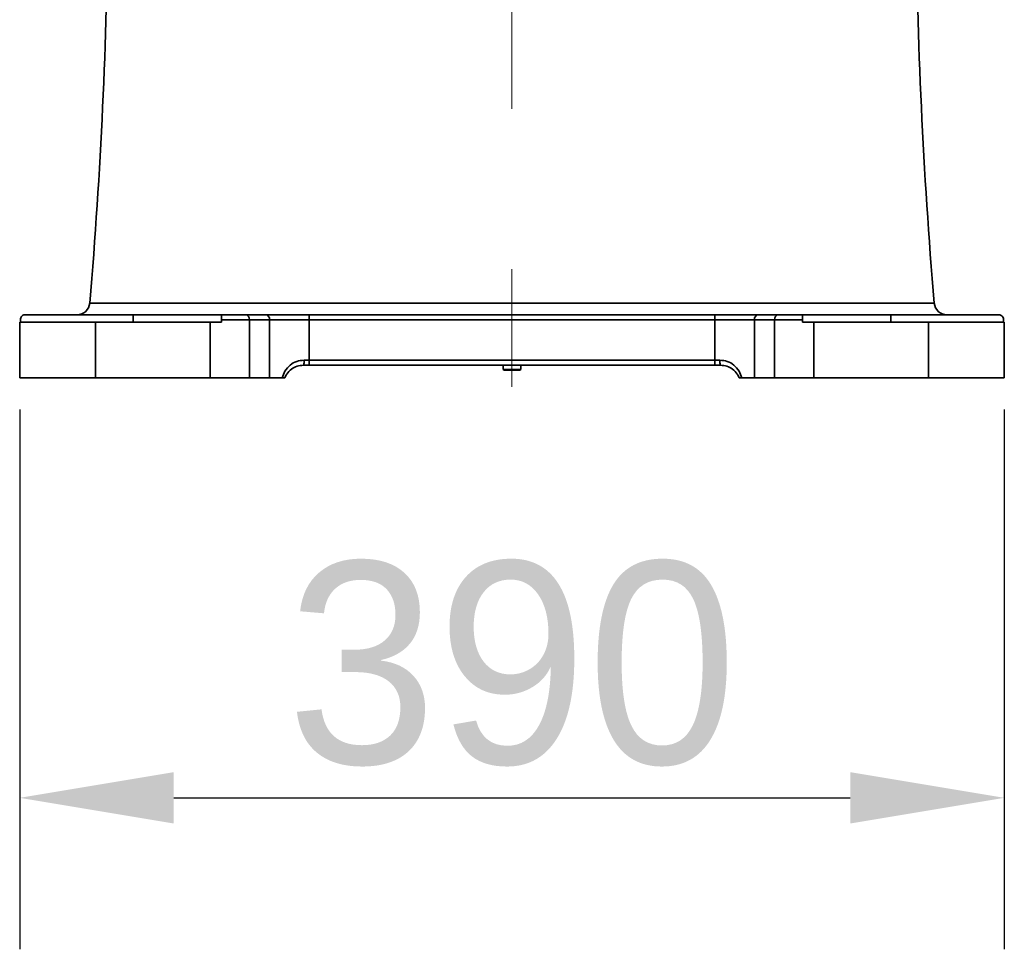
# Model space of a CAD drawing. Header units: millimetres. Extents: x 6316 to 18291, y -19059 to -9021.
# Tile 40 of 146: x 7687 to 8077, y -13459 to -13091. Entities that reach past the tile are written whole.
import ezdxf

# ---------------------------------------------------------------- set-up
doc = ezdxf.new("R2010")
doc.units = ezdxf.units.MM
doc.header["$LTSCALE"] = 10
doc.header["$PDSIZE"] = -1
doc.linetypes.add('CENTER', pattern=[50.8, 31.75, -6.35, 6.35, -6.35])
doc.layers.get('Defpoints').update_dxf_attribs({"true_color": 0x5e5e5e})
doc.layers.add('cen', color=2, linetype='CENTER', lineweight=18)
doc.layers.add('中心线层', color=1, linetype='CENTER')
doc.dimstyles.new('ISO-25', dxfattribs={"dimscale": 20, "dimtxt": 4, "dimasz": 3.05, "dimexe": 3, "dimexo": 0.625, "dimtad": 1, "dimdec": 0, "dimtxsty": 'Standard', "dimcen": 2.5, "dimclrd": 1, "dimclre": 1, "dimclrt": 4, "dimadec": 1, "dimazin": 2, "dimtfac": 1, "dimtdec": 0, "dimtmove": 0, "dimatfit": 0, "dimfxl": 1, "dimarcsym": 0})

# ---------------------------------------------------------------- blocks, each defined once
blk = doc.blocks.new('*D147')
at = {"layer": 'Defpoints', "color": 0, "linetype": 'ByBlock', "lineweight": 20, "transparency": 16777216}
for p in [(7686.61, -13232.73), (8076.61, -13232.73), (8076.61, -13399.08)]:
    blk.add_point(p, dxfattribs=at)
at = {"layer": '中心线层', "color": 1, "linetype": 'ByBlock', "lineweight": -2, "transparency": 16777216}
for p, q in [((7686.61, -13245.23), (7686.61, -13459.08)), ((8076.61, -13245.23), (8076.61, -13459.08)), ((7747.61, -13399.08), (8015.61, -13399.08))]:
    blk.add_line(p, q, dxfattribs=at)
at = {"layer": '中心线层', "color": 1, "linetype": 'ByBlock', "lineweight": 20, "transparency": 16777216}
for points in [[(7747.61, -13388.91), (7747.61, -13409.25), (7686.61, -13399.08)], [(8015.61, -13388.91), (8015.61, -13409.25), (8076.61, -13399.08)]]:
    blk.add_solid(points, dxfattribs=at)
at = {"layer": '中心线层', "color": 4, "linetype": 'ByBlock', "lineweight": 20, "transparency": 16777216, "insert": (7881.61, -13346.13), "char_height": 80, "attachment_point": 5}
blk.add_mtext('390', dxfattribs=at)

msp = doc.modelspace()

# ---------------------------------------------------------------- linework, layer by layer
at = {"color": 7, "linetype": 'Continuous', "lineweight": 35}
for p, q in [((8048.87, -13203.15), (7714.35, -13203.15)), ((7731.61, -13207.73), (7688.91, -13207.73)), ((7731.61, -13210.73), (7731.61, -13207.73)), ((7766.61, -13207.73), (7731.61, -13207.73)), ((7766.61, -13207.73), (7776.05, -13207.73)), ((7776.05, -13207.73), (7784.04, -13207.73)), ((7784.04, -13207.73), (7801.22, -13207.73)), ((7801.22, -13209.73), (7801.22, -13207.73)), ((7801.22, -13207.73), (7962, -13207.73)), ((7962, -13209.73), (7962, -13207.73)), ((7962, -13207.73), (7979.18, -13207.73)), ((7979.18, -13207.73), (7987.17, -13207.73)), ((7987.17, -13207.73), (7996.61, -13207.73)), ((8031.61, -13207.73), (7996.61, -13207.73)), ((8031.61, -13207.73), (8031.61, -13210.73)), ((8074.31, -13207.73), (8031.61, -13207.73)), ((7686.61, -13210.73), (7686.61, -13232.73)), ((7716.61, -13210.73), (7686.61, -13210.73)), ((7686.88, -13209.73), (7686.88, -13210.73)), ((7716.61, -13232.73), (7716.61, -13210.73)), ((7762, -13210.73), (7716.61, -13210.73)), ((7762, -13232.73), (7762, -13210.73)), ((7762, -13210.73), (7766.61, -13210.73)), ((7766.61, -13210.73), (7766.61, -13209.73)), ((7777.62, -13209.73), (7766.61, -13209.73)), ((7777.62, -13209.73), (7777.62, -13232.73)), ((7785.61, -13209.73), (7777.62, -13209.73)), ((7785.61, -13232.73), (7785.61, -13209.73)), ((7801.22, -13209.73), (7785.61, -13209.73)), ((7801.22, -13209.73), (7801.22, -13225.73)), ((7962, -13209.73), (7801.22, -13209.73)), ((7962, -13225.73), (7962, -13209.73)), ((7977.62, -13209.73), (7962, -13209.73)), ((7977.62, -13209.73), (7977.62, -13232.73)), ((7985.61, -13209.73), (7977.62, -13209.73)), ((7985.61, -13232.73), (7985.61, -13209.73)), ((7996.61, -13209.73), (7985.61, -13209.73)), ((7996.61, -13209.73), (7996.61, -13210.73)), ((7996.61, -13210.73), (8001.22, -13210.73)), ((8001.22, -13210.73), (8001.22, -13232.73)), ((8001.22, -13210.73), (8046.61, -13210.73)), ((8046.61, -13210.73), (8046.61, -13232.73)), ((8076.61, -13210.73), (8046.61, -13210.73)), ((8076.34, -13210.73), (8076.34, -13209.73)), ((8076.61, -13232.73), (8076.61, -13210.73)), ((7801.22, -13227.73), (7799.03, -13227.73)), ((7799.23, -13225.73), (7801.22, -13225.73)), ((7801.22, -13225.73), (7801.22, -13227.73)), ((7801.22, -13225.73), (7962, -13225.73)), ((7962, -13227.73), (7801.22, -13227.73)), ((7878.11, -13227.73), (7878.11, -13229.38)), ((7885.11, -13229.38), (7885.11, -13227.73)), ((7962, -13225.73), (7963.99, -13225.73)), ((7962, -13225.73), (7962, -13227.73)), ((7964.19, -13227.73), (7962, -13227.73)), ((7878.11, -13229.38), (7878.46, -13229.73)), ((7878.11, -13229.38), (7885.11, -13229.38)), ((7884.76, -13229.73), (7878.46, -13229.73)), ((7884.76, -13229.73), (7885.11, -13229.38)), ((7686.61, -13232.73), (7716.61, -13232.73)), ((7762, -13232.73), (7716.61, -13232.73)), ((7777.62, -13232.73), (7762, -13232.73)), ((7785.61, -13232.73), (7777.62, -13232.73)), ((7790.55, -13232.73), (7785.61, -13232.73)), ((7977.62, -13232.73), (7972.67, -13232.73)), ((7985.61, -13232.73), (7977.62, -13232.73)), ((8001.22, -13232.73), (7985.61, -13232.73)), ((8046.61, -13232.73), (8001.22, -13232.73)), ((8076.61, -13232.73), (8046.61, -13232.73))]:
    msp.add_line(p, q, dxfattribs=at)
for centre, radius, start, end in [((5716.61, -13032.73), 2005, 355.12398, 359.57242), ((10046.61, -13032.73), 2005, 180.42758, 184.87602), ((7709.37, -13202.73), 5, 270, 355.124), ((8053.85, -13202.73), 5, 184.876, 270), ((7775.8, -13209.53), 1.82, 353.8526, 82.1177), ((7783.79, -13209.53), 1.82, 353.8526, 82.1177), ((7979.43, -13209.53), 1.82, 97.8823, 186.1474), ((7987.42, -13209.53), 1.82, 97.8823, 186.1474), ((7794.07, -13226.22), 5.18, 343.1162, 5.4817), ((7969.15, -13226.22), 5.18, 174.5183, 196.8838)]:
    msp.add_arc(centre, radius, start, end, dxfattribs=at)
for points, knots in [([(7688.91, -13207.73), (7688.68, -13207.75), (7688.22, -13207.79), (7687.6, -13208.15), (7687.15, -13208.67), (7686.91, -13209.23), (7686.89, -13209.59), (7686.88, -13209.73)], [0, 0, 0, 0, 0.218982, 0.438036, 0.655098, 0.868974, 1, 1, 1, 1]), ([(7766.61, -13209.73), (7766.61, -13209.51), (7766.61, -13209.07), (7766.61, -13208.48), (7766.61, -13208.03), (7766.61, -13207.77), (7766.61, -13207.74), (7766.61, -13207.73)], [0, 0, 0, 0, 0.2069912, 0.4139024, 0.6231108, 0.8377456, 1, 1, 1, 1]), ([(7996.61, -13207.73), (7996.61, -13207.75), (7996.61, -13207.8), (7996.61, -13208.16), (7996.61, -13208.69), (7996.61, -13209.24), (7996.61, -13209.6), (7996.61, -13209.73)], [0, 0, 0, 0, 0.223442, 0.4470356, 0.6663988, 0.879286, 1, 1, 1, 1]), ([(8076.34, -13209.73), (8076.32, -13209.5), (8076.27, -13209.06), (8075.93, -13208.47), (8075.43, -13208.01), (8074.85, -13207.76), (8074.47, -13207.74), (8074.31, -13207.73)], [0, 0, 0, 0, 0.21081, 0.421579, 0.633543, 0.848282, 1, 1, 1, 1]), ([(7790.55, -13232.73), (7790.89, -13231.83), (7791.61, -13229.9), (7793.61, -13227.66), (7796.23, -13226.05), (7798.23, -13225.83), (7799.23, -13225.73)], [0, 0, 0, 0, 0.237122, 0.509695, 0.756682, 1, 1, 1, 1]), ([(7799.03, -13227.73), (7798.15, -13227.81), (7796.4, -13227.98), (7794.11, -13229.26), (7792.5, -13230.88), (7791.85, -13232.22), (7791.61, -13232.73)], [0, 0, 0, 0, 0.2653191, 0.5333255, 0.8226734, 1, 1, 1, 1]), ([(7963.99, -13225.73), (7964.99, -13225.83), (7966.99, -13226.05), (7969.61, -13227.66), (7971.61, -13229.9), (7972.33, -13231.83), (7972.67, -13232.73)], [0, 0, 0, 0, 0.243318, 0.490305, 0.762878, 1, 1, 1, 1]), ([(7971.61, -13232.73), (7971.37, -13232.22), (7970.72, -13230.88), (7969.11, -13229.26), (7966.82, -13227.98), (7965.07, -13227.81), (7964.19, -13227.73)], [0, 0, 0, 0, 0.1773266, 0.4666745, 0.7346809, 1, 1, 1, 1]), ([(7791.61, -13232.73), (7791.58, -13232.73), (7791.53, -13232.73), (7791.16, -13232.73), (7790.76, -13232.73), (7790.55, -13232.73)], [0, 0, 0, 0, 0.32133, 0.6418363, 1, 1, 1, 1]), ([(7972.67, -13232.73), (7972.46, -13232.73), (7972.06, -13232.73), (7971.68, -13232.73), (7971.63, -13232.73), (7971.61, -13232.73)], [0, 0, 0, 0, 0.347863, 0.695841, 1, 1, 1, 1])]:
    msp.add_open_spline(points, degree=3, knots=knots, dxfattribs=at)
at = {"layer": 'cen', "color": 2, "linetype": 'CENTER', "lineweight": 20}
msp.add_line((7881.61, -11792.73), (7881.61, -13236.3), dxfattribs=at)

# ---------------------------------------------------------------- dimensions: what is measured, and where the dimension line sits
at = {"layer": '中心线层', "color": 1, "linetype": 'ByBlock', "lineweight": 20}
dim = msp.add_linear_dim(base=(8076.61, -13399.08), p1=(7686.61, -13232.73), p2=(8076.61, -13232.73), dimstyle='ISO-25', dxfattribs=at)
dim.commit()
dim.dimension.update_dxf_attribs({"geometry": '*D147', "text_midpoint": (7881.61, -13346.13)})

doc.saveas('drawing.dxf')
